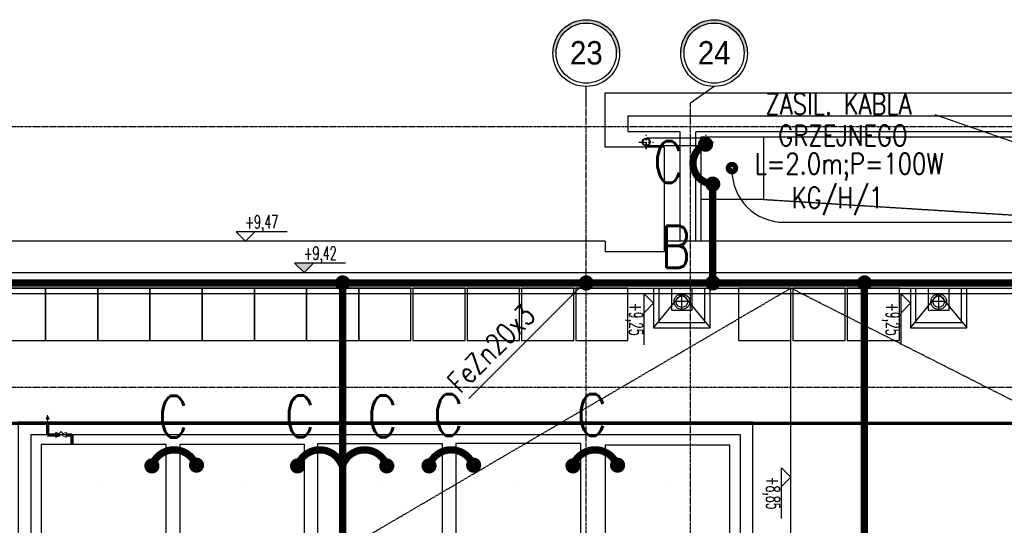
# Model space of a CAD drawing. Extents: x 3880 to 129921, y -116796 to -57711.
# Tile 78 of 110: x 57185 to 58128, y -91475 to -90991. Entities that reach past the tile are written whole.
import ezdxf
from ezdxf.enums import TextEntityAlignment as Align

# ---------------------------------------------------------------- set-up
doc = ezdxf.new("R2010")
doc.units = 0
doc.header["$LTSCALE"] = 2
for name, pattern in [('CENTER', [2, 1.25, -0.25, 0.25, -0.25]), ('DASHDOT2', [12.7, 6.35, -3.175, 0, -3.175]), ('DASHED', [0.75, 0.5, -0.25])]:
    doc.linetypes.add(name, pattern=pattern)
doc.layers.get('0').update_dxf_attribs({"color": 101, "linetype": 'CONTINUOUS'})
doc.layers.add('2DH_PLS_glz', color=86, linetype='CONTINUOUS', lineweight=70)
doc.layers.add('2DH_SYM', color=41, linetype='CONTINUOUS', lineweight=18)
for name, color, linetype in [('E35', 6, 'CONTINUOUS'), ('E50', 3, 'CONTINUOUS'), ('Ins-kan', 54, 'CONTINUOUS'), ('Ins-wod', 152, 'CONTINUOUS'), ('KOLEKTORY_BMK_SOLAR_2_51', 1, 'CONTINUOUS'), ('Opis-rzedne', 52, 'CONTINUOUS'), ('Opis-wykonczen', 2, 'CONTINUOUS'), ('Os-osie glowne', 1, 'CENTER'), ('Os-osie-opis', 2, 'CONTINUOUS'), ('Pzt-chodniki-hatch', 252, 'CONTINUOUS'), ('W-idok', 9, 'CONTINUOUS'), ('W-izol-w', 144, 'CONTINUOUS'), ('W-widok-spadki', 61, 'CONTINUOUS')]:
    doc.layers.add(name, color=color, linetype=linetype)
doc.styles.add('CP_ATTR', font='ROMANS.SHX')
doc.styles.add('dwg_opis duży', font='ARIAL.TTF', dxfattribs={"width": 0.9})
doc.styles.add('dwg_opis podstawowy', font='romans.shx', dxfattribs={"width": 0.9})
doc.styles.add('ROMANS', font='romans', dxfattribs={"width": 0.85})

# ---------------------------------------------------------------- blocks, each defined once
blk = doc.blocks.new('_gkjgskfjgkdfh')
at = {"linetype": 'DASHDOT2', "ltscale": 0.5}
for points in [[(-6.96, 0), (7, 0)], [(0, -6.98), (0, 6.98)], [(0, 0.01), (0, -6.98)]]:
    blk.add_lwpolyline(points, dxfattribs=at)
at = {"ltscale": 2}
for radius in [3.75, 3.25]:
    blk.add_circle((0.02, 0), radius, dxfattribs=at)
blk = doc.blocks.new('dwg_kota kons 50')
blk.add_hatch(color=256).paths.add_polyline_path([(9, 9), (-9, 9), (0, 0)])
blk.add_lwpolyline([(39.75, 9), (-9, 9), (0, 0), (9, 9)])
at = {"style": 'dwg_opis podstawowy', "width": 0.6}
blk.add_attdef('KOTA_KONS', text='', height=12.75, dxfattribs=at).set_placement((15.375, 8.25), align=Align.BOTTOM_CENTER)
blk = doc.blocks.new('dwg_kota arch 50')
blk.add_lwpolyline([(39.75, 9), (-9, 9), (0, 0), (9, 9)])
at = {"style": 'dwg_opis podstawowy', "width": 0.6}
blk.add_attdef('KOTA_ARCH', text='', height=12.75, dxfattribs=at).set_placement((15.375, 8.25), align=Align.BOTTOM_CENTER)
blk = doc.blocks.new('_opis_osi_liczbowy')
blk.add_hatch(color=256).paths.add_polyline_path([(32, 32), (32, 28.8, -1), (32, -28.8), (32, -32, 1)])
for radius in [32, 28.8]:
    blk.add_circle((32, 0), radius)
at = {"style": 'dwg_opis duży', "width": 0.9}
blk.add_attdef('AXNAMEH', text='', height=22.4, rotation=90, dxfattribs=at).set_placement((32, 0), align=Align.MIDDLE_CENTER)
blk = doc.blocks.new('CPHS_858')
for p, q in [((0, 0.75), (-0.15, 0.35)), ((-0.15, 0.35), (0.15, 0.35)), ((0.15, 0.35), (0, 0.75)), ((0, 0), (0, 0.35))]:
    blk.add_line(p, q)
blk.add_solid([(-0.15, 0.35), (0, 0.75), (0.15, 0.35)])
at = {"linetype": 'ByBlock', "style": 'CP_ATTR', "flags": 9}
for tag, p in [('OTHER', (-0.091, -0.018)), ('WEIGHT', (-0.091, -0.018)), ('VOLTAGE', (-0.091, -0.019)), ('FLOW', (-0.091, -0.018)), ('TEMPERATURE', (-0.091, -0.018)), ('PN', (-0.091, -0.018)), ('CHARACTER', (-0.091, -0.018)), ('ARTICLE', (-0.091, -0.018)), ('PRODUCER', (-0.091, -0.018)), ('NUMBER', (-0.091, -0.019)), ('GROUP', (-0.091, -0.018)), ('NAME', (-0.091, -0.018)), ('POWER', (-0.091, -0.019)), ('DN', (-0.091, -0.019)), ('ORDER-NO', (-0.091, -0.019)), ('PRODUCT-TYPE', (-0.091, -0.019))]:
    blk.add_attdef(tag, text='', height=0.00005, dxfattribs=at).set_placement(p, align=Align.MIDDLE_LEFT)
blk = doc.blocks.new('CPHS_009')
for p, q in [((-0.5, 0.25), (0.5, -0.25)), ((0.5, 0.25), (-0.5, -0.25)), ((-0.5, -0.25), (-0.5, 0.25)), ((-0.2, 0.1), (0, 0.3)), ((0, 0.3), (0.2, 0.1)), ((0.5, -0.25), (0.5, 0.25))]:
    blk.add_line(p, q)
at = {"linetype": 'ByBlock', "style": 'CP_ATTR', "flags": 9}
for tag, p in [('NAME', (-0.092, -0.018)), ('GROUP', (-0.092, -0.018)), ('NUMBER', (-0.092, -0.019)), ('PRODUCER', (-0.092, -0.018)), ('ARTICLE', (-0.092, -0.018)), ('CHARACTER', (-0.092, -0.018)), ('PN', (-0.092, -0.018)), ('TEMPERATURE', (-0.092, -0.018)), ('FLOW', (-0.092, -0.018)), ('VOLTAGE', (-0.092, -0.019)), ('WEIGHT', (-0.092, -0.018)), ('OTHER', (-0.092, -0.018)), ('PRODUCT-TYPE', (-0.092, -0.019)), ('ORDER-NO', (-0.092, -0.019)), ('POWER', (-0.092, -0.019)), ('DN', (-0.091, -0.019))]:
    blk.add_attdef(tag, text='', height=0.00005, dxfattribs=at).set_placement(p, align=Align.MIDDLE_LEFT)

msp = doc.modelspace()

# ---------------------------------------------------------------- linework, layer by layer
at = {"layer": '2DH_PLS_glz'}
for p, q in [((53526.181, -91377.037), (58587.485, -91377.331)), ((57211.501, -91377.039), (57211.501, -91388.52)), ((57211.501, -91388.52), (57223.056, -91388.52)), ((57229.056, -91388.52), (57234.716, -91388.52)), ((57234.716, -91388.52), (57234.716, -91397.749))]:
    msp.add_line(p, q, dxfattribs=at)
at = {"layer": 'E35'}
for p, q in [((58061.444, -91081.631), (58160.01, -91115.885)), ((57614.928, -91353.819), (57727.547, -91241.2))]:
    msp.add_line(p, q, dxfattribs=at)
at = {"layer": 'E50'}
for p, q in [((57867.164, -91134.96), (57867.164, -91133.022)), ((57917.164, -91184.96), (59164.278, -91184.96))]:
    msp.add_line(p, q, dxfattribs=at)
at = {"layer": 'E50', "const_width": 7}
for points in [[(57845.597, -91110.187, 1), (57838.097, -91110.187, 1)], [(57867.164, -91130.522, -1), (57867.164, -91135.522, -1)], [(57852.526, -91148.315, 1), (57845.026, -91148.315, 1)], [(57490.398, -91243.022, -1), (57497.898, -91243.022, -1)], [(57990.398, -91243.022, -1), (57997.898, -91243.022, -1)], [(57311.417, -91422.078, -1), (57311.417, -91414.578, -1)], [(57354.137, -91421.368, -1), (57354.137, -91413.868, -1)], [(57450.975, -91422.078, -1), (57450.975, -91414.578, -1)], [(57536.415, -91422.078, 1), (57536.415, -91414.578, 1)], [(57576.936, -91422.078, -1), (57576.936, -91414.578, -1)], [(57619.656, -91421.368, -1), (57619.656, -91413.868, -1)], [(57714.837, -91422.078, -1), (57714.837, -91414.578, -1)], [(57757.557, -91421.368, -1), (57757.557, -91413.868, -1)]]:
    msp.add_lwpolyline(points, format="xyb", close=True, dxfattribs=at)
for points in [[(57841.847, -91110.187, 0.784818), (57848.104, -91148.129, 2.2183293)], [(57311.417, -91418.328, -0.7138637), (57353.688, -91417.656, -2.2183293)], [(57450.975, -91418.328, -0.7138637), (57493.245, -91417.657, -2.2183293)], [(57536.415, -91418.328, 0.7138637), (57494.144, -91417.657, 2.2183293)], [(57576.936, -91418.328, -0.7138637), (57619.207, -91417.657, -2.2183293)], [(57714.837, -91418.328, -0.7138637), (57757.108, -91417.657, -2.2183293)]]:
    msp.add_lwpolyline(points, format="xyb", dxfattribs=at)
for points in [[(57848.776, -91243.022), (57848.776, -91148.315)], [(53609.547, -91243.022), (62552.547, -91243.022)], [(57494.148, -91243.022), (57494.148, -91506.565)], [(57994.148, -91243.022), (57994.148, -91993.022)]]:
    msp.add_lwpolyline(points, dxfattribs=at)
at = {"layer": 'E50', "ltscale": 15, "const_width": 7}
for points in [[(57727.638, -91246.771, 1), (57727.456, -91239.273, 1)], [(57848.685, -91246.771, -1), (57848.867, -91239.273, -1)]]:
    msp.add_lwpolyline(points, format="xyb", close=True, dxfattribs=at)
at = {"layer": 'E50'}
msp.add_arc((57917.164, -91134.96), 50, 180, 270, dxfattribs=at)
at = {"layer": 'Ins-kan', "ltscale": 0.2}
for p, q in [((57819.252, -91268.454), (57819.252, -91253.454)), ((58065.252, -91268.454), (58065.252, -91253.454)), ((57826.752, -91260.954), (57811.752, -91260.954)), ((58072.752, -91260.954), (58057.752, -91260.954))]:
    msp.add_line(p, q, dxfattribs=at)
for centre, radius in [((57819.252, -91260.954), 7.5), ((58065.252, -91260.954), 7.5), ((57819.252, -91260.954), 5.5), ((58065.252, -91260.954), 5.5)]:
    msp.add_circle(centre, radius, dxfattribs=at)
at = {"layer": 'KOLEKTORY_BMK_SOLAR_2_51'}
for points in [[(57325.014, -91549.467), (57325.014, -91397.749), (57205.404, -91397.749), (57205.404, -91549.467)], [(57457.642, -91549.467), (57457.642, -91397.749), (57338.032, -91397.749), (57338.032, -91549.467)], [(57589.821, -91548.815), (57589.821, -91397.096), (57470.211, -91397.096), (57470.211, -91548.815)], [(57722.362, -91548.599), (57722.362, -91396.881), (57602.752, -91396.881), (57602.752, -91548.599)], [(57865.224, -91550.103), (57865.224, -91398.384), (57745.614, -91398.384), (57745.614, -91550.103)]]:
    msp.add_lwpolyline(points, close=True, dxfattribs=at)
at = {"layer": 'Opis-wykonczen'}
for points in [[(57263.238, -91437.545), (57263.238, -91437.534)], [(57395.866, -91437.545), (57395.866, -91437.534)], [(57528.045, -91436.893), (57528.045, -91436.882)], [(57660.586, -91436.677), (57660.586, -91436.666)], [(57803.448, -91438.181), (57803.448, -91438.17)]]:
    msp.add_lwpolyline(points, dxfattribs=at)
at = {"layer": 'Os-osie glowne'}
for points in [[(57727.547, -96575.018), (57727.547, -91070.848)], [(57827.547, -96575.018), (57827.547, -91070.848)], [(50525.547, -91093.022), (62792.547, -91093.022)], [(50525.547, -91243.022), (62792.547, -91243.022)], [(50525.547, -91343.022), (62792.547, -91343.022)]]:
    msp.add_lwpolyline(points, dxfattribs=at)
at = {"layer": 'Os-osie-opis'}
for points in [[(57727.547, -91070.848), (57727.547, -91054.848)], [(57850.047, -91054.848), (57827.547, -91070.848)]]:
    msp.add_lwpolyline(points, dxfattribs=at)
at = {"layer": 'Pzt-chodniki-hatch'}
for points in [[(57159.547, -91248.022), (57159.547, -91298.022), (57209.547, -91298.022), (57209.547, -91248.022)], [(57209.547, -91248.022), (57209.547, -91298.022), (57259.547, -91298.022), (57259.547, -91248.022)], [(57259.547, -91248.022), (57259.547, -91298.022), (57309.547, -91298.022), (57309.547, -91248.022)], [(57309.547, -91248.022), (57309.547, -91298.022), (57359.547, -91298.022), (57359.547, -91248.022)], [(57359.547, -91248.022), (57359.547, -91298.022), (57409.547, -91298.022), (57409.547, -91248.022)], [(57409.547, -91248.022), (57409.547, -91298.022), (57459.547, -91298.022), (57459.547, -91248.022)], [(57459.547, -91248.022), (57459.547, -91298.022), (57509.547, -91298.022), (57509.547, -91248.022)], [(57509.547, -91248.022), (57509.547, -91298.022), (57559.547, -91298.022), (57559.547, -91248.022)], [(57561.547, -91248.022), (57561.547, -91298.022), (57611.547, -91298.022), (57611.547, -91248.022)], [(57613.547, -91248.022), (57613.547, -91298.022), (57663.547, -91298.022), (57663.547, -91248.022)], [(57665.547, -91248.022), (57665.547, -91298.022), (57715.547, -91298.022), (57715.547, -91248.022)], [(57717.547, -91248.022), (57717.547, -91298.022), (57767.547, -91298.022), (57767.547, -91248.022)], [(57873.547, -91248.022), (57873.547, -91298.022), (57923.547, -91298.022), (57923.547, -91248.022)], [(57925.547, -91248.022), (57925.547, -91298.022), (57975.547, -91298.022), (57975.547, -91248.022)], [(57977.547, -91248.022), (57977.547, -91298.022), (58027.547, -91298.022), (58027.547, -91248.022)]]:
    msp.add_lwpolyline(points, close=True, dxfattribs=at)
at = {"layer": 'W-idok', "linetype": 'DASHED', "ltscale": 0.5}
for p, q in [((57767.547, -91083.022), (58240.547, -91083.022)), ((57767.547, -91098.022), (57817.547, -91098.022)), ((57817.547, -91203.022), (57817.547, -91098.022)), ((57832.547, -91203.022), (57832.547, -91098.022)), ((57832.547, -91098.022), (58225.547, -91098.022))]:
    msp.add_line(p, q, dxfattribs=at)
for points in [[(57767.547, -91083.022), (57767.547, -91098.022)], [(53460.047, -91333.022), (53599.547, -91333.022), (53599.547, -91233.022), (62562.547, -91233.022), (62562.547, -92003.022), (53460.047, -92003.022)], [(53460.047, -91348.022), (53614.547, -91348.022), (53614.547, -91248.022), (62547.547, -91248.022), (62547.547, -91988.022), (53460.047, -91988.022)], [(57797.153, -91248.022), (57797.153, -91281.022), (57841.153, -91281.022), (57841.153, -91248.022)], [(57809.153, -91248.022), (57809.153, -91269.022), (57829.153, -91269.022), (57829.153, -91248.022)], [(58043.153, -91248.022), (58043.153, -91281.022), (58087.153, -91281.022), (58087.153, -91248.022)], [(58055.153, -91248.022), (58055.153, -91269.022), (58075.153, -91269.022), (58075.153, -91248.022)]]:
    msp.add_lwpolyline(points, dxfattribs=at)
at = {"layer": 'W-idok'}
for points in [[(57842.525, -91104.271), (57785.047, -91104.271)], [(57842.525, -91111.77), (57785.047, -91111.77)]]:
    msp.add_lwpolyline(points, dxfattribs=at)
at = {"layer": 'W-idok', "linetype": 'DASHED', "ltscale": 0.5}
for points in [[(57887.224, -91376.384), (57183.404, -91376.384), (57183.404, -91571.467), (57887.224, -91571.467)], [(57875.224, -91388.384), (57195.404, -91388.384), (57195.404, -91559.467), (57875.224, -91559.467)]]:
    msp.add_lwpolyline(points, close=True, dxfattribs=at)
at = {"layer": 'W-izol-w', "linetype": 'Continuous'}
for p, q in [((57745.547, -91203.022), (56459.547, -91203.022)), ((59272.547, -91203.022), (57802.547, -91203.022))]:
    msp.add_line(p, q, dxfattribs=at)
for points in [[(57802.547, -91203.022), (57802.547, -91113.022), (57767.547, -91113.022), (57767.547, -91113.022), (57745.547, -91113.022), (57745.547, -91061.022), (58262.547, -91061.022)], [(57837.547, -91203.022), (57837.547, -91103.022), (58220.547, -91103.022)], [(57745.547, -91203.022), (57745.547, -91213.022), (57802.547, -91213.022), (57802.547, -91203.022)], [(53460.047, -91353.022), (53619.547, -91353.022), (53619.547, -91253.022), (62542.547, -91253.022), (62542.547, -91983.022), (53460.047, -91983.022)], [(57792.153, -91248.022), (57792.153, -91286.022), (57846.153, -91286.022), (57846.153, -91248.022)], [(57792.153, -91286.022), (57819.153, -91253.022), (57846.153, -91286.022)], [(58038.153, -91248.022), (58038.153, -91286.022), (58092.153, -91286.022), (58092.153, -91248.022)], [(58038.153, -91286.022), (58065.153, -91253.022), (58092.153, -91286.022)]]:
    msp.add_lwpolyline(points, dxfattribs=at)
at = {"layer": 'W-widok-spadki', "linetype": 'DASHED', "ltscale": 0.5}
msp.add_lwpolyline([(57837.547, -91103.022), (57897.547, -91103.022), (57897.547, -91163.022), (57837.547, -91163.022)], close=True, dxfattribs=at)
for points in [[(57897.547, -91163.022), (58537.547, -91203.022)], [(57122.795, -91716.697), (57923.547, -91248.022)], [(57923.547, -91549.022), (57923.547, -91248.022)], [(58818.733, -91701.294), (57923.547, -91248.022)], [(57923.547, -91549.022), (57923.547, -91248.022)]]:
    msp.add_lwpolyline(points, dxfattribs=at)

# ---------------------------------------------------------------- block references
at = {"layer": '2DH_SYM', "xscale": 10, "yscale": 10, "zscale": 10}
for name, p in [('CPHS_858', (57211.501, -91377.039)), ('CPHS_009', (57224.327, -91388.489))]:
    msp.add_blockref(name, p, dxfattribs=at)
at = {"layer": 'Ins-wod'}
msp.add_blockref('_gkjgskfjgkdfh', (57842.525, -91108.022), dxfattribs=at)
at = {"layer": 'Opis-rzedne'}
for name, p, values in [('dwg_kota arch 50', (57401.144, -91203.022), {'KOTA_ARCH': '+9,47'}), ('dwg_kota kons 50', (57457.158, -91233.022), {'KOTA_KONS': '+9,42'})]:
    msp.add_blockref(name, p, dxfattribs=at).add_auto_attribs(values)
ref = msp.add_blockref('dwg_kota arch 50', (57792.153, -91262.522), dxfattribs=dict(at, xscale=-1, rotation=90))
ref.add_attrib('KOTA_ARCH', '+9,25', dxfattribs={"layer": '0', "height": 12.75, "rotation": 270, "style": 'dwg_opis podstawowy', "width": 0.6}).set_placement((57765.081, -91277.897), align=Align.BOTTOM_CENTER)
ref = msp.add_blockref('dwg_kota arch 50', (58038.153, -91262.522), dxfattribs=dict(at, xscale=-1, rotation=90))
ref.add_attrib('KOTA_ARCH', '+9,25', dxfattribs={"layer": '0', "height": 12.75, "rotation": 270, "style": 'dwg_opis podstawowy', "width": 0.6}).set_placement((58011.081, -91277.897), align=Align.BOTTOM_CENTER)
ref = msp.add_blockref('dwg_kota arch 50', (57923.547, -91429.028), dxfattribs=dict(at, xscale=-1, rotation=90))
ref.add_attrib('KOTA_ARCH', '+8,85', dxfattribs={"layer": '0', "height": 12.75, "rotation": 270, "style": 'dwg_opis podstawowy', "width": 0.6}).set_placement((57896.476, -91444.403), align=Align.BOTTOM_CENTER)
at = {"layer": 'Os-osie-opis'}
ref = msp.add_blockref('_opis_osi_liczbowy', (57727.547, -91054.848), dxfattribs=dict(at, rotation=90))
ref.add_attrib('AXNAMEH', '23', dxfattribs={"layer": '0', "height": 22.4, "style": 'dwg_opis duży', "width": 0.9}).set_placement((57727.657, -91022.558), align=Align.MIDDLE_CENTER)
ref = msp.add_blockref('_opis_osi_liczbowy', (57850.047, -91054.848), dxfattribs=dict(at, rotation=90))
ref.add_attrib('AXNAMEH', '24', dxfattribs={"layer": '0', "height": 22.4, "style": 'dwg_opis duży', "width": 0.9}).set_placement((57850.157, -91022.558), align=Align.MIDDLE_CENTER)
at = {"layer": 'W-idok'}
msp.add_blockref('_gkjgskfjgkdfh', (57785.047, -91108.022), dxfattribs=at)

# ---------------------------------------------------------------- texts
at = {"layer": 'E35', "style": 'ROMANS', "width": 0.8}
for s, p in [('ZASIL. KABLA ', (57974.705, -91071.684)), ('GRZEJNEGO', (57973.493, -91101.782)), ('L=2.0m;P=100W', (57979.385, -91131.881)), ('KG/H/1', (57968.126, -91162.728))]:
    msp.add_text(s, height=20, rotation=0, dxfattribs=at).set_placement(p, align=Align.MIDDLE)
msp.add_text('FeZn20x3', height=20, rotation=45, dxfattribs=at).set_placement((57606.74, -91349.588))
at = {"layer": 'E50', "ltscale": 50, "style": 'ROMANS', "width": 0.8}
for p in [(57791.806, -91147.068), (57317.31, -91391.136), (57438.674, -91390.706), (57581.06, -91389.414), (57718.61, -91389.414)]:
    msp.add_text('C', height=40, dxfattribs=at).set_placement(p)
for s, p in [('B', (57799.034, -91228.473)), ('C', (57518.002, -91390.706))]:
    msp.add_text(s, height=40, rotation=360, dxfattribs=at).set_placement(p)

doc.saveas('drawing.dxf')
